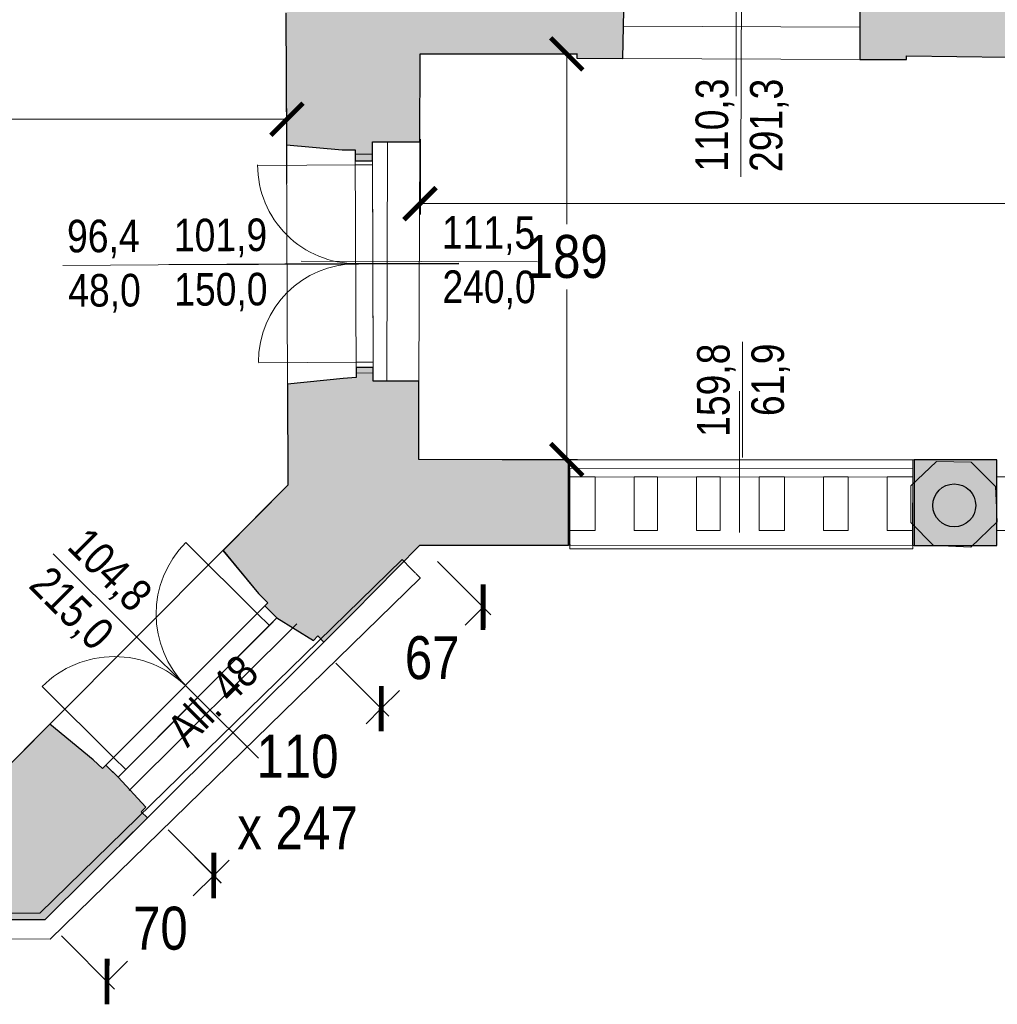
# Model space of a CAD drawing. Extents: x -6068 to 35118, y -17738 to 67348.
# Tile 203 of 243: x 428 to 883, y 22037 to 22496. Entities that reach past the tile are written whole.
import ezdxf

# ---------------------------------------------------------------- set-up
doc = ezdxf.new("R2010")
doc.units = 0
doc.header["$LTSCALE"] = 15
doc.linetypes.add('Continua', pattern=[0])
doc.linetypes.add('Cui_CONTINU', pattern=[0])
doc.layers.get('0').update_dxf_attribs({"linetype": 'CONTINUOUS'})
doc.layers.get('DEFPOINTS').update_dxf_attribs({"linetype": 'CONTINUOUS'})
for name, color, linetype, lineweight, true_color in [('Baie Architectural - Mesures - NIVEAUX - Style par défaut', 7, 'Continua', 0, 0x000000), ('Baie Architectural - Seuil - NIVEAUX - Style par défaut', 7, 'Continua', 0, 0x000000), ('EDL-Mesures et Cotes', 7, 'Continua', 0, 0xc0c0c0), ('Encombrement - NIVEAUX - Style par défaut', 7, 'Continua', 0, 0x000000), ('Enveloppe - NIVEAUX - Style par défaut', 7, 'Continua', 0, 0x000000), ('Extrusion Solide - NIVEAUX - Style par défaut', 7, 'Continua', 0, 0x000000), ('Fenêtre - Cadre - NIVEAUX - Style par défaut', 7, 'Continua', 0, 0x000000), ('Fenêtre - Mesures - NIVEAUX - Style par défaut', 7, 'Continua', 0, 0x000000), ('Fenêtre - Ouvertures - NIVEAUX - Style par défaut', 7, 'Continua', 0, 0x000000), ('Fenêtre - Seuil - NIVEAUX - Style par défaut', 7, 'Continua', 0, 0x000000), ('Poteau - NIVEAUX - Style par défaut', 7, 'Continua', 0, 0x000000)]:
    doc.layers.add(name, color=color, linetype=linetype, lineweight=lineweight, true_color=true_color)
doc.layers.add('EDL_NIVEAU 1 murs & cloisons', color=5, linetype='CONTINUOUS')
doc.layers.add('PIS-fond de plan', color=7, linetype='Cui_CONTINU')
doc.styles.add('Arial Narrow', font='ARIALN.TTF')
doc.styles.add('MtXpl_Arial_Narrow', font='ARIALN.TTF')
doc.dimstyles.new('Côtes (ech cm) PIS', dxfattribs={"dimscale": 0, "dimtxt": 20, "dimasz": 15, "dimexe": 5, "dimexo": 5, "dimgap": 5, "dimtad": 0, "dimtih": 1, "dimtoh": 1, "dimdec": 0, "dimtxsty": 'Arial Narrow', "dimblk": 'ARCHTICK', "dimcen": 0, "dimclrd": 256, "dimclre": 256, "dimclrt": 256, "dimadec": 0, "dimazin": 0, "dimtfac": 1, "dimtdec": 0, "dimtmove": 2, "dimatfit": 3, "dimfxl": 30, "dimfxlon": 1, "dimlwd": 0, "dimarcsym": 0})

# ---------------------------------------------------------------- blocks, each defined once
blk = doc.blocks.new('EDP_Niveau 1_2025 09 17')
at = {"layer": 'EDL_NIVEAU 1 murs & cloisons', "linetype": 'Continuous', "ltscale": 0.08}
h = blk.add_hatch(color=9, dxfattribs=at)
h.dxf.hatch_style = 1
h.paths.add_polyline_path([(523.93, -1453.49), (513.23, -1464.7), (551.69, -1501.41), (551.95, -1562.72), (577.96, -1565.11), (583.96, -1565.11), (583.98, -1570.09), (591.98, -1570.09), (591.98, -1561.27), (599.03, -1561.29), (614.03, -1561.34), (614.16, -1520.37), (687.19, -1520.26), (687.18, -1522.34), (708.63, -1522.43), (709.13, -1500.06), (709.13, -1494.06), (707.13, -1494.06), (704.15, -1460.06), (613.66, -1461.54), (613.63, -1425.74), (606.63, -1425.73), (606.6, -1441.26), (559.6, -1440.19), (552.37, -1440.19), (532.84, -1461.99), (523.93, -1453.49)])
h = blk.add_hatch(color=9, dxfattribs=at)
h.dxf.hatch_style = 1
h.paths.add_polyline_path([(905.11, -1460.67), (818.15, -1460.11), (815.64, -1494.11), (813.64, -1494.1), (813.63, -1500.1), (818.99, -1500.11), (818.89, -1522.9), (840.61, -1523), (840.63, -1521.32), (887.61, -1521.82), (887.61, -1523.2), (908.93, -1523.29), (908.89, -1500.66), (910.2, -1500.66), (910.18, -1494.66), (908.2, -1494.84)])
h = blk.add_hatch(color=9, dxfattribs=at)
h.dxf.hatch_style = 1
h.paths.add_polyline_path([(552.41, -1674.12), (552.61, -1721.27), (522.43, -1751.73), (539.01, -1771.76), (543.26, -1775.99), (541.85, -1777.41), (547.52, -1783.06), (564.48, -1793.57), (566.61, -1791.46), (569.43, -1794.29), (582.85, -1780.93), (614.12, -1749.22), (683.32, -1749.16), (683.34, -1709.36), (613.56, -1709.31), (613.67, -1672.79), (592.41, -1672.72), (592.39, -1668.95), (592.38, -1666.45), (584.38, -1666.49), (584.4, -1671.16), (578.4, -1671.51)])
h = blk.add_hatch(color=9, dxfattribs=at)
h.dxf.hatch_style = 1
h.paths.add_polyline_path([(844.24, -1709.48), (844.22, -1749.28), (882.74, -1749.31), (882.77, -1709.51)])
h = blk.add_hatch(color=9, dxfattribs=at)
h.dxf.hatch_style = 1
h.paths.add_polyline_path([(140.78, -1869.61), (142.91, -1871.72), (140.08, -1874.56), (152.91, -1887.33), (154.65, -1885.58), (168.78, -1899.81), (167.12, -1901.48), (188.19, -1922.46), (218.59, -1922.8), (218.59, -1920.86), (409.25, -1921.1), (409.26, -1923.55), (439.66, -1923.5), (459.75, -1903.5), (487.18, -1876.18), (484.36, -1873.35), (486.49, -1871.23), (473.58, -1857.28), (467.91, -1851.64), (466.37, -1853.18), (461.9, -1849.17), (441.71, -1832.6), (412.42, -1862), (215, -1861.64), (191.43, -1841.13), (183.09, -1832.91), (163.06, -1849.68), (158.85, -1853.95), (157.18, -1852.3)])
at = {"layer": 'Poteau - NIVEAUX - Style par défaut', "true_color": 0xd8cabe}
blk.add_hatch(color=9, dxfattribs=at).paths.add_polyline_path([(852.92, -1730.65), (853.07, -1732.39), (853.52, -1734.07), (854.26, -1735.65), (855.26, -1737.08), (856.49, -1738.32), (857.92, -1739.31), (859.5, -1740.05), (861.18, -1740.5), (862.92, -1740.65), (864.66, -1740.5), (866.34, -1740.05), (867.92, -1739.31), (869.35, -1738.32), (870.58, -1737.08), (871.58, -1735.65), (872.32, -1734.07), (872.77, -1732.39), (872.92, -1730.65), (872.77, -1728.92), (872.32, -1727.23), (871.58, -1725.65), (870.58, -1724.23), (869.35, -1722.99), (867.92, -1721.99), (866.34, -1721.26), (864.66, -1720.81), (862.92, -1720.65), (861.18, -1720.81), (859.5, -1721.26), (857.92, -1721.99), (856.49, -1722.99), (855.26, -1724.23), (854.26, -1725.65), (853.52, -1727.23), (853.07, -1728.92)])
at = {"layer": 'Baie Architectural - Mesures - NIVEAUX - Style par défaut', "color": 103, "linetype": 'Continua', "lineweight": 13, "ltscale": 0.1, "true_color": 0x49c386}
for p, q in [((763.77, -1523.67), (764.01, -1467.67)), ((763.77, -1523.67), (763.54, -1577.59)), ((492.18, -1618.67), (447.91, -1618.86)), ((492.18, -1618.67), (632.18, -1618.09)), ((614.85, -1617.05), (558.85, -1616.87)), ((614.85, -1617.05), (668.78, -1617.23)), ((764.33, -1708.42), (764.37, -1654.5)), ((762.97, -1743.28), (762.97, -1677.38))]:
    blk.add_line(p, q, dxfattribs=at)
at = {"layer": 'Baie Architectural - Seuil - NIVEAUX - Style par défaut', "color": 103, "linetype": 'Continua', "lineweight": 5, "ltscale": 0.1, "true_color": 0x49c386}
for p, q in [((818.99, -1507.9), (708.69, -1507.43)), ((708.63, -1522.43), (818.93, -1522.9)), ((551.95, -1562.72), (552.41, -1674.12)), ((599.03, -1561.27), (598.67, -1672.74)), ((613.67, -1672.79), (614.03, -1561.31)), ((592.38, -1666.45), (591.98, -1570.05)), ((844.24, -1709.48), (684.42, -1709.36)), ((522.36, -1751.64), (441.71, -1832.6)), ((684.4, -1749.16), (844.22, -1749.28)), ((475.34, -1855.51), (545.4, -1785.18)), ((556.72, -1785.78), (478.72, -1863.44)), ((487.18, -1876.18), (569.43, -1794.29))]:
    blk.add_line(p, q, dxfattribs=at)
at = {"layer": 'EDL_NIVEAU 1 murs & cloisons', "linetype": 'Continuous', "ltscale": 0.08}
for points in [[(551.69, -1501.41), (551.95, -1562.72), (577.96, -1565.11), (583.96, -1565.11), (583.98, -1570.09), (591.98, -1570.09), (591.98, -1561.27), (599.03, -1561.29), (614.03, -1561.34), (614.16, -1520.37), (687.19, -1520.26), (687.18, -1522.34), (708.63, -1522.43), (709.13, -1500.06)], [(552.41, -1674.12), (552.61, -1721.27), (522.43, -1751.73), (539.01, -1771.76), (543.26, -1775.99), (541.85, -1777.41), (547.52, -1783.06), (564.48, -1793.57), (566.61, -1791.46), (569.43, -1794.29), (582.85, -1780.93), (614.12, -1749.22), (683.32, -1749.16), (683.34, -1709.36), (613.56, -1709.31), (613.67, -1672.79), (592.41, -1672.72), (592.39, -1668.95), (592.38, -1666.45), (584.38, -1666.49), (584.4, -1671.16), (578.4, -1671.51), (552.41, -1674.12)], [(409.26, -1923.55), (439.66, -1923.5), (459.75, -1903.5), (487.18, -1876.18), (484.36, -1873.35), (486.49, -1871.23), (473.58, -1857.28), (467.91, -1851.64), (466.37, -1853.18), (461.9, -1849.17), (441.71, -1832.6), (412.42, -1862)]]:
    blk.add_lwpolyline(points, dxfattribs=at)
for points in [[(905.11, -1460.67), (818.15, -1460.11), (815.64, -1494.11), (813.64, -1494.1), (813.63, -1500.1), (818.99, -1500.11), (818.89, -1522.9), (840.61, -1523), (840.63, -1521.32), (887.61, -1521.82), (887.61, -1523.2), (908.93, -1523.29), (908.89, -1500.66), (910.2, -1500.66), (910.18, -1494.66), (908.2, -1494.84), (905.11, -1460.67)], [(844.24, -1709.48), (844.22, -1749.28), (882.74, -1749.31), (882.77, -1709.51), (844.24, -1709.48)]]:
    blk.add_lwpolyline(points, close=True, dxfattribs=at)
at = {"layer": 'Encombrement - NIVEAUX - Style par défaut', "color": 18, "linetype": 'Continua', "lineweight": 20, "ltscale": 0.1, "true_color": 0x000000}
for p, q in [((854.71, -1710.28), (842.65, -1721.61)), ((870.76, -1710.56), (854.71, -1710.28)), ((882.16, -1721.9), (870.76, -1710.56)), ((842.65, -1721.61), (842.71, -1738.59)), ((882.96, -1738.28), (882.16, -1721.9)), ((842.71, -1738.59), (853.24, -1749.35)), ((870.64, -1750.16), (882.96, -1738.28)), ((853.24, -1749.35), (870.64, -1750.16))]:
    blk.add_line(p, q, dxfattribs=at)
at = {"layer": 'Enveloppe - NIVEAUX - Style par défaut', "color": 18, "linetype": 'Continua', "lineweight": 20, "ltscale": 0.1, "true_color": 0x000000}
for p, q in [((551.69, -1501.41), (551.95, -1562.72)), ((818.99, -1507.9), (818.93, -1522.9)), ((614.03, -1561.31), (614.16, -1520.37)), ((614.16, -1520.37), (687.19, -1520.26)), ((687.19, -1520.26), (687.18, -1522.34)), ((687.18, -1522.34), (708.63, -1522.43)), ((840.61, -1523), (840.62, -1521.32)), ((840.62, -1521.32), (887.61, -1521.82)), ((818.93, -1522.9), (840.61, -1523)), ((551.95, -1562.72), (577.96, -1565.11)), ((599.03, -1561.27), (614.03, -1561.31)), ((577.96, -1565.11), (583.96, -1565.09)), ((583.96, -1565.09), (583.98, -1570.09)), ((583.98, -1570.09), (591.98, -1570.05)), ((592.38, -1666.45), (584.38, -1666.49)), ((578.4, -1671.51), (552.41, -1674.12)), ((613.67, -1672.79), (598.67, -1672.74)), ((552.41, -1674.12), (552.61, -1721.27)), ((683.78, -1709.36), (613.56, -1709.31)), ((684.42, -1709.36), (613.56, -1709.31)), ((683.78, -1717.38), (683.78, -1709.36)), ((882.77, -1709.51), (843.56, -1709.48)), ((844.24, -1709.48), (844.22, -1749.28)), ((863.63, -1709.49), (844.24, -1709.48)), ((882.76, -1717.38), (882.77, -1709.51)), ((683.33, -1717.38), (683.33, -1742.28)), ((695.75, -1717.38), (683.33, -1717.38)), ((695.75, -1742.28), (695.75, -1717.38)), ((713.92, -1717.38), (713.92, -1742.28)), ((724.7, -1717.38), (713.92, -1717.38)), ((724.7, -1742.28), (724.7, -1717.38)), ((742.87, -1717.38), (742.87, -1742.28)), ((753.89, -1717.38), (742.87, -1717.38)), ((753.89, -1742.28), (753.89, -1717.38)), ((783.85, -1717.38), (772.06, -1717.38)), ((772.06, -1717.38), (772.06, -1742.28)), ((783.85, -1742.28), (783.85, -1717.38)), ((813.44, -1717.38), (802.02, -1717.38)), ((802.02, -1717.38), (802.02, -1742.28)), ((813.44, -1742.28), (813.44, -1717.38)), ((843.54, -1717.38), (831.61, -1717.38)), ((831.61, -1717.38), (831.61, -1742.28)), ((843.54, -1717.38), (843.56, -1717.38)), ((895.02, -1717.38), (882.59, -1717.38)), ((882.59, -1717.38), (882.59, -1742.28)), ((552.61, -1721.27), (522.36, -1751.64)), ((683.33, -1742.28), (695.75, -1742.28)), ((683.75, -1749.16), (683.76, -1742.28)), ((713.92, -1742.28), (724.7, -1742.28)), ((742.87, -1742.28), (753.89, -1742.28)), ((772.06, -1742.28), (783.85, -1742.28)), ((802.02, -1742.28), (813.44, -1742.28)), ((831.61, -1742.28), (843.54, -1742.28)), ((882.59, -1742.28), (895.02, -1742.28)), ((882.74, -1749.31), (882.75, -1742.28)), ((522.36, -1751.64), (539.01, -1771.76)), ((614.12, -1749.22), (614.23, -1749.11)), ((614.12, -1749.22), (614.23, -1749.11)), ((614.12, -1749.22), (614.23, -1749.11)), ((614.12, -1749.22), (614.23, -1749.11)), ((614.12, -1749.22), (614.23, -1749.11)), ((614.23, -1749.11), (683.75, -1749.16)), ((614.23, -1749.11), (684.4, -1749.16)), ((843.53, -1749.28), (882.74, -1749.31)), ((844.22, -1749.28), (863.53, -1749.29)), ((539.01, -1771.76), (543.26, -1775.99)), ((543.27, -1778.82), (547.52, -1783.06)), ((569.43, -1794.29), (582.85, -1780.93)), ((564.48, -1793.57), (566.61, -1791.46)), ((566.61, -1791.46), (569.43, -1794.29)), ((441.71, -1832.6), (412.42, -1862)), ((461.9, -1849.17), (441.71, -1832.6)), ((473.58, -1857.28), (469.33, -1853.05)), ((484.36, -1873.35), (486.49, -1871.23)), ((487.18, -1876.18), (484.36, -1873.35)), ((474.24, -1889.07), (487.18, -1876.18)), ((439.66, -1923.5), (459.75, -1903.5)), ((409.26, -1923.55), (439.66, -1923.5))]:
    blk.add_line(p, q, dxfattribs=at)
at = {"layer": 'Enveloppe - NIVEAUX - Style par défaut', "color": 9, "linetype": 'Continua', "lineweight": 13, "ltscale": 0.1, "true_color": 0xc0c0c0}
for p, q in [((683.75, -1749.16), (683.78, -1709.36)), ((683.75, -1749.16), (683.78, -1709.36)), ((683.75, -1749.16), (683.78, -1709.36)), ((683.75, -1749.16), (683.78, -1709.36)), ((683.75, -1749.16), (683.78, -1709.36)), ((683.75, -1749.16), (683.78, -1709.36)), ((683.75, -1749.16), (683.78, -1709.36)), ((683.75, -1749.16), (683.78, -1709.36)), ((683.75, -1749.16), (683.78, -1709.36)), ((843.56, -1709.48), (843.53, -1749.28))]:
    blk.add_line(p, q, dxfattribs=at)
at = {"layer": 'Extrusion Solide - NIVEAUX - Style par défaut', "color": 253, "linetype": 'Continua', "lineweight": 13, "ltscale": 0.1, "true_color": 0xa5a5c0}
for p, q in [((843.56, -1709.48), (683.97, -1709.36)), ((843.56, -1710.48), (843.56, -1709.48)), ((843.56, -1711.16), (843.56, -1710.48)), ((843.56, -1713.39), (683.87, -1713.4)), ((683.87, -1713.4), (683.87, -1750.9)), ((843.56, -1711.82), (843.56, -1711.16)), ((843.56, -1712.95), (843.56, -1711.82)), ((843.56, -1713.39), (843.56, -1712.95)), ((843.56, -1713.98), (843.56, -1713.39)), ((843.56, -1750.89), (843.56, -1713.39)), ((843.56, -1714.98), (843.56, -1713.98)), ((843.56, -1717.48), (843.56, -1714.98)), ((683.96, -1717.36), (843.56, -1717.48)), ((683.87, -1750.9), (843.56, -1750.89)), ((605.9, -1755.89), (437.08, -1920.66)), ((610.09, -1760.18), (605.9, -1755.89)), ((611.35, -1761.47), (610.09, -1760.18)), ((441.94, -1932.68), (614.28, -1764.48)), ((611.37, -1761.5), (611.35, -1761.47)), ((611.45, -1761.57), (611.37, -1761.5)), ((611.57, -1761.69), (611.45, -1761.57)), ((611.73, -1761.86), (611.57, -1761.69)), ((611.93, -1762.07), (611.73, -1761.86)), ((612.16, -1762.3), (611.93, -1762.07)), ((612.41, -1762.56), (612.16, -1762.3)), ((612.68, -1762.83), (612.41, -1762.56)), ((612.95, -1763.11), (612.68, -1762.83)), ((613.21, -1763.38), (612.95, -1763.11)), ((613.47, -1763.64), (613.21, -1763.38)), ((613.7, -1763.88), (613.47, -1763.64)), ((613.9, -1764.08), (613.7, -1763.88)), ((614.06, -1764.25), (613.9, -1764.08)), ((614.18, -1764.37), (614.06, -1764.25)), ((614.26, -1764.45), (614.18, -1764.37)), ((614.28, -1764.48), (614.26, -1764.45)), ((437.08, -1920.66), (189.68, -1919.31)), ((184.69, -1931.29), (441.94, -1932.68))]:
    blk.add_line(p, q, dxfattribs=at)
at = {"layer": 'Fenêtre - Cadre - NIVEAUX - Style par défaut', "color": 161, "linetype": 'Continua', "lineweight": 13, "ltscale": 0.1, "true_color": 0x7599ff}
for p, q in [((583.97, -1567.09), (591.97, -1567.05)), ((583.97, -1567.09), (591.97, -1567.05)), ((584.39, -1668.99), (583.97, -1567.09)), ((583.99, -1572.09), (583.97, -1567.09)), ((591.97, -1567.05), (592.39, -1668.95)), ((591.97, -1567.05), (591.99, -1572.05)), ((591.99, -1572.05), (583.99, -1572.09)), ((584.37, -1663.99), (592.37, -1663.95)), ((584.39, -1668.99), (584.37, -1663.99)), ((592.37, -1663.95), (592.39, -1668.95)), ((592.39, -1668.95), (584.39, -1668.99)), ((592.39, -1668.95), (584.39, -1668.99)), ((467.91, -1851.64), (541.85, -1777.41)), ((538.32, -1780.95), (541.85, -1777.41)), ((541.85, -1777.41), (547.52, -1783.06)), ((541.85, -1777.41), (547.52, -1783.06)), ((547.52, -1783.06), (473.58, -1857.28)), ((543.99, -1786.6), (538.32, -1780.95)), ((547.52, -1783.06), (543.99, -1786.6)), ((467.91, -1851.64), (471.44, -1848.09)), ((471.44, -1848.09), (477.11, -1853.74)), ((473.58, -1857.28), (467.91, -1851.64)), ((473.58, -1857.28), (467.91, -1851.64)), ((477.11, -1853.74), (473.58, -1857.28))]:
    blk.add_line(p, q, dxfattribs=at)
at = {"layer": 'Fenêtre - Mesures - NIVEAUX - Style par défaut', "color": 161, "linetype": 'Continua', "lineweight": 13, "ltscale": 0.1, "true_color": 0x7599ff}
for p, q in [((761.4, -1459.08), (761.36, -1540.08)), ((551.18, -1618.17), (497.26, -1618.4)), ((551.18, -1618.17), (632.18, -1617.84)), ((481.5, -1791.24), (443.3, -1753.18)), ((481.5, -1791.24), (538.89, -1848.4))]:
    blk.add_line(p, q, dxfattribs=at)
at = {"layer": 'Fenêtre - Ouvertures - NIVEAUX - Style par défaut', "color": 161, "linetype": 'Continua', "lineweight": 13, "ltscale": 0.1, "true_color": 0x7599ff}
for p, q in [((584.49, -1572.08), (538.54, -1572.28)), ((583.99, -1572.09), (591.99, -1572.05)), ((584.18, -1618.04), (592.18, -1618)), ((584.18, -1618.04), (592.18, -1618)), ((584.87, -1663.98), (538.92, -1664.18)), ((584.37, -1663.99), (592.37, -1663.95)), ((538.67, -1781.31), (505.1, -1747.87)), ((538.32, -1780.95), (543.99, -1786.6)), ((471.79, -1848.45), (438.22, -1815.01)), ((504.88, -1814.52), (510.55, -1820.17)), ((504.88, -1814.52), (510.55, -1820.17)), ((471.44, -1848.09), (477.11, -1853.74))]:
    blk.add_line(p, q, dxfattribs=at)
at = {"layer": 'Fenêtre - Ouvertures - NIVEAUX - Style par défaut', "color": 161, "linetype": 'Continua', "lineweight": 5, "ltscale": 0.1, "true_color": 0x7599ff}
for centre, radius, start, end in [((584.49, -1572.08), 45.95, 180, 270.2392), ((584.87, -1663.98), 45.95, 90.2394, 180), ((538.67, -1781.31), 47.38, 135.1109, 225.1108), ((471.79, -1848.45), 47.38, 45.1107, 135.111)]:
    blk.add_arc(centre, radius, start, end, dxfattribs=at)
at = {"layer": 'Fenêtre - Seuil - NIVEAUX - Style par défaut', "color": 161, "linetype": 'Continua', "lineweight": 5, "ltscale": 0.1, "true_color": 0x7599ff}
for p, q in [((551.95, -1562.72), (552.41, -1674.12)), ((592.39, -1668.95), (591.97, -1567.05)), ((522.35, -1751.64), (441.71, -1832.6)), ((473.58, -1857.28), (547.52, -1783.06))]:
    blk.add_line(p, q, dxfattribs=at)
at = {"layer": 'Poteau - NIVEAUX - Style par défaut', "color": 27, "linetype": 'Continua', "lineweight": 30, "ltscale": 0.1, "true_color": 0x7e4e28}
blk.add_circle((862.92, -1730.65), 10, dxfattribs=at)
at = {"layer": 'Baie Architectural - Mesures - NIVEAUX - Style par défaut', "color": 103, "linetype": 'Continuous', "true_color": 0x49c386, "style": 'MtXpl_Arial_Narrow'}
for s, rotation, p in [('110,3', 89.7545, (757.51, -1575.28)), ('291,3', 89.7545, (782.81, -1575.39)), ('111,5', 359.8152, (624.32, -1611.04)), ('96,4', 0.2393, (449.83, -1612.8)), ('48,0', 0.2393, (450.38, -1638.1)), ('240,0', 359.8152, (624.56, -1636.34)), ('159,8', 89.9593, (758.3, -1698.73)), ('61,9', 89.9593, (783.61, -1689.05))]:
    blk.add_text(s, height=15.153, rotation=rotation, dxfattribs=at).set_placement(p)
at = {"layer": 'Fenêtre - Mesures - NIVEAUX - Style par défaut', "color": 161, "linetype": 'Continuous', "true_color": 0x7599ff, "style": 'MtXpl_Arial_Narrow'}
for s, rotation, p in [('101,9', 0.2393, (499.58, -1612.35)), ('150,0', 0.2393, (499.73, -1637.65)), ('104,8', 315.1108, (449.2, -1750.53)), ('215,0', 315.1108, (431.4, -1768.51)), ('All. 48', 44.8481, (505.79, -1843.86))]:
    blk.add_text(s, height=15.153, rotation=rotation, dxfattribs=at).set_placement(p)
blk = doc.blocks.new('_ArchTick')
at = {"color": 0, "linetype": 'ByBlock', "const_width": 0.15}
blk.add_lwpolyline([(-0.5, -0.5), (0.5, 0.5)], dxfattribs=at)
blk = doc.blocks.new('*D135')
at = {"layer": 'DEFPOINTS', "color": 0, "linetype": 'Continuous', "ltscale": 0.08, "transparency": 16777216}
for p in [(489.31, 22125.93), (518.1, 22097), (439.63, 22076.5)]:
    blk.add_point(p, dxfattribs=at)
at = {"layer": 'EDL-Mesures et Cotes', "linetype": 'Continuous', "lineweight": -2, "ltscale": 0.08, "transparency": 16777216}
for p, q in [((496.94, 22118.27), (521.63, 22093.46)), ((447.26, 22068.83), (471.95, 22044.02))]:
    blk.add_line(p, q, dxfattribs=at)
at = {"layer": 'EDL-Mesures et Cotes', "linetype": 'Continuous', "lineweight": 0, "ltscale": 0.08, "transparency": 16777216}
for p, q in [((518.1, 22097), (508.55, 22087.5)), ((468.42, 22047.57), (477.97, 22057.07))]:
    blk.add_line(p, q, dxfattribs=at)
at = {"layer": 'EDL-Mesures et Cotes', "linetype": 'Continuous', "lineweight": 0, "ltscale": 0.08, "transparency": 16777216, "xscale": 15, "yscale": 15, "zscale": 15}
for p, rotation in [((518.1, 22097), 44.85855355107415), ((468.42, 22047.57), 224.8585535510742)]:
    blk.add_blockref('_ArchTick', p, dxfattribs=dict(at, rotation=rotation))
at = {"layer": 'EDL-Mesures et Cotes', "linetype": 'Continuous', "ltscale": 0.08, "transparency": 16777216, "insert": (493.26, 22072.28), "char_height": 20, "attachment_point": 5, "style": 'Arial Narrow'}
blk.add_mtext('70', dxfattribs=at)
blk = doc.blocks.new('*D136')
at = {"layer": 'DEFPOINTS', "color": 0, "linetype": 'Continuous', "ltscale": 0.08, "transparency": 16777216}
for p in [(567.31, 22203.59), (596.1, 22174.67), (489.31, 22125.93)]:
    blk.add_point(p, dxfattribs=at)
at = {"layer": 'EDL-Mesures et Cotes', "linetype": 'Continuous', "lineweight": -2, "ltscale": 0.08, "transparency": 16777216}
for p, q in [((574.94, 22195.93), (599.63, 22171.12)), ((496.94, 22118.27), (521.63, 22093.47))]:
    blk.add_line(p, q, dxfattribs=at)
at = {"layer": 'EDL-Mesures et Cotes', "linetype": 'Continuous', "lineweight": 0, "ltscale": 0.08, "transparency": 16777216}
for p, q in [((596.1, 22174.67), (589, 22167.6)), ((518.11, 22097.01), (525.21, 22104.08))]:
    blk.add_line(p, q, dxfattribs=at)
at = {"layer": 'EDL-Mesures et Cotes', "linetype": 'Continuous', "lineweight": 0, "ltscale": 0.08, "transparency": 16777216, "xscale": 15, "yscale": 15, "zscale": 15}
for p, rotation in [((596.1, 22174.67), 44.87479719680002), ((518.11, 22097.01), 224.8747971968)]:
    blk.add_blockref('_ArchTick', p, dxfattribs=dict(at, rotation=rotation))
at = {"layer": 'EDL-Mesures et Cotes', "linetype": 'Continuous', "ltscale": 0.08, "transparency": 16777216, "insert": (557.1, 22135.84), "char_height": 20, "attachment_point": 5, "style": 'Arial Narrow'}
blk.add_mtext('110\\Px 247', dxfattribs=at)
blk = doc.blocks.new('*D137')
at = {"layer": 'DEFPOINTS', "color": 0, "linetype": 'Continuous', "ltscale": 0.08, "transparency": 16777216}
for p in [(614.73, 22250.84), (643.54, 22221.9), (567.31, 22203.59)]:
    blk.add_point(p, dxfattribs=at)
at = {"layer": 'EDL-Mesures et Cotes', "linetype": 'Continuous', "lineweight": -2, "ltscale": 0.08, "transparency": 16777216}
for p, q in [((622.37, 22243.16), (647.07, 22218.36)), ((574.94, 22195.93), (599.63, 22171.12))]:
    blk.add_line(p, q, dxfattribs=at)
at = {"layer": 'EDL-Mesures et Cotes', "linetype": 'Continuous', "lineweight": 0, "ltscale": 0.08, "transparency": 16777216}
for p, q in [((643.54, 22221.9), (635.1, 22213.5)), ((596.1, 22174.67), (604.54, 22183.07))]:
    blk.add_line(p, q, dxfattribs=at)
at = {"layer": 'EDL-Mesures et Cotes', "linetype": 'Continuous', "lineweight": 0, "ltscale": 0.08, "transparency": 16777216, "xscale": 15, "yscale": 15, "zscale": 15}
for p, rotation in [((643.54, 22221.9), 44.87479719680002), ((596.1, 22174.67), 224.8747971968)]:
    blk.add_blockref('_ArchTick', p, dxfattribs=dict(at, rotation=rotation))
at = {"layer": 'EDL-Mesures et Cotes', "linetype": 'Continuous', "ltscale": 0.08, "transparency": 16777216, "insert": (619.82, 22198.28), "char_height": 20, "attachment_point": 5, "style": 'Arial Narrow'}
blk.add_mtext('67', dxfattribs=at)
blk = doc.blocks.new('*D310')
at = {"layer": 'DEFPOINTS', "color": 0, "linetype": 'Continuous', "ltscale": 0.08, "transparency": 16777216}
for p in [(552.18, 22449.21), (552.18, 22381.58), (74.18, 22374.99)]:
    blk.add_point(p, dxfattribs=at)
at = {"layer": 'EDL-Mesures et Cotes', "linetype": 'Continuous', "lineweight": -2, "ltscale": 0.08, "transparency": 16777216}
for p, q in [((74.18, 22419.21), (74.18, 22454.21)), ((552.18, 22419.21), (552.18, 22454.21))]:
    blk.add_line(p, q, dxfattribs=at)
at = {"layer": 'EDL-Mesures et Cotes', "linetype": 'Continuous', "lineweight": 0, "ltscale": 0.08, "transparency": 16777216}
for p, q in [((74.18, 22449.21), (289.72, 22449.21)), ((552.18, 22449.21), (336.65, 22449.21))]:
    blk.add_line(p, q, dxfattribs=at)
at = {"layer": 'EDL-Mesures et Cotes', "linetype": 'Continuous', "lineweight": 0, "ltscale": 0.08, "transparency": 16777216, "xscale": 15, "yscale": 15, "zscale": 15, "rotation": 180}
blk.add_blockref('_ArchTick', (74.18, 22449.21), dxfattribs=at)
at = {"layer": 'EDL-Mesures et Cotes', "linetype": 'Continuous', "lineweight": 0, "ltscale": 0.08, "transparency": 16777216, "xscale": 15, "yscale": 15, "zscale": 15}
blk.add_blockref('_ArchTick', (552.18, 22449.21), dxfattribs=at)
at = {"layer": 'EDL-Mesures et Cotes', "linetype": 'Continuous', "ltscale": 0.08, "transparency": 16777216, "insert": (313.18, 22449.21), "char_height": 20, "attachment_point": 5, "style": 'Arial Narrow'}
blk.add_mtext('478', dxfattribs=at)
blk = doc.blocks.new('*D312')
at = {"layer": 'DEFPOINTS', "color": 0, "linetype": 'Continuous', "ltscale": 0.08, "transparency": 16777216}
for p in [(614.17, 22479.63), (614.03, 22290.69), (682.48, 22290.69)]:
    blk.add_point(p, dxfattribs=at)
at = {"layer": 'EDL-Mesures et Cotes', "linetype": 'Continuous', "lineweight": -2, "ltscale": 0.08, "transparency": 16777216}
for p, q in [((652.48, 22479.63), (687.48, 22479.63)), ((652.48, 22290.69), (687.48, 22290.69))]:
    blk.add_line(p, q, dxfattribs=at)
at = {"layer": 'EDL-Mesures et Cotes', "linetype": 'Continuous', "lineweight": 0, "ltscale": 0.08, "transparency": 16777216}
for p, q in [((682.48, 22479.63), (682.48, 22400.37)), ((682.48, 22290.69), (682.48, 22369.94))]:
    blk.add_line(p, q, dxfattribs=at)
at = {"layer": 'EDL-Mesures et Cotes', "linetype": 'Continuous', "lineweight": 0, "ltscale": 0.08, "transparency": 16777216, "xscale": 15, "yscale": 15, "zscale": 15}
for p, rotation in [((682.48, 22479.63), 90), ((682.48, 22290.69), 270)]:
    blk.add_blockref('_ArchTick', p, dxfattribs=dict(at, rotation=rotation))
at = {"layer": 'EDL-Mesures et Cotes', "linetype": 'Continuous', "ltscale": 0.08, "transparency": 16777216, "insert": (682.48, 22385.16), "char_height": 20, "attachment_point": 5, "style": 'Arial Narrow'}
blk.add_mtext('189', dxfattribs=at)
blk = doc.blocks.new('*D313')
at = {"layer": 'DEFPOINTS', "color": 0, "linetype": 'Continuous', "ltscale": 0.08, "transparency": 16777216}
for p in [(614.17, 22479.63), (1515.28, 22477.29), (1515.28, 22409.89)]:
    blk.add_point(p, dxfattribs=at)
at = {"layer": 'EDL-Mesures et Cotes', "linetype": 'Continuous', "lineweight": -2, "ltscale": 0.08, "transparency": 16777216}
for p, q in [((614.17, 22439.89), (614.17, 22404.89)), ((1515.28, 22439.89), (1515.28, 22404.89))]:
    blk.add_line(p, q, dxfattribs=at)
at = {"layer": 'EDL-Mesures et Cotes', "linetype": 'Continuous', "lineweight": 0, "ltscale": 0.08, "transparency": 16777216}
for p, q in [((614.17, 22409.89), (1279.23, 22409.89)), ((1515.28, 22409.89), (1322.3, 22409.89))]:
    blk.add_line(p, q, dxfattribs=at)
at = {"layer": 'EDL-Mesures et Cotes', "linetype": 'Continuous', "lineweight": 0, "ltscale": 0.08, "transparency": 16777216, "xscale": 15, "yscale": 15, "zscale": 15, "rotation": 180}
blk.add_blockref('_ArchTick', (614.17, 22409.89), dxfattribs=at)
at = {"layer": 'EDL-Mesures et Cotes', "linetype": 'Continuous', "lineweight": 0, "ltscale": 0.08, "transparency": 16777216, "xscale": 15, "yscale": 15, "zscale": 15}
blk.add_blockref('_ArchTick', (1515.28, 22409.89), dxfattribs=at)
at = {"layer": 'EDL-Mesures et Cotes', "linetype": 'Continuous', "ltscale": 0.08, "transparency": 16777216, "insert": (1300.77, 22409.89), "char_height": 20, "attachment_point": 5, "style": 'Arial Narrow'}
blk.add_mtext('901', dxfattribs=at)

msp = doc.modelspace()

# ---------------------------------------------------------------- block references
at = {"layer": 'PIS-fond de plan'}
msp.add_blockref('EDP_Niveau 1_2025 09 17', (0, 24000), dxfattribs=at)

# ---------------------------------------------------------------- dimensions: what is measured, and where the dimension line sits
at = {"layer": 'EDL-Mesures et Cotes', "linetype": 'Continuous', "ltscale": 0.08}
for base, p1, p2, angle, picture, middle in [((682.48, 22290.69), (614.17, 22479.63), (614.03, 22290.69), 90, '*D312', (682.48, 22385.16)), ((643.54, 22221.9), (567.31, 22203.59), (614.73, 22250.84), 224.8748, '*D137', (619.82, 22198.28))]:
    dim = msp.add_linear_dim(base=base, p1=p1, p2=p2, angle=angle, dimstyle='Côtes (ech cm) PIS', override={"dimscale": 1}, dxfattribs=at)
    dim.commit()
    dim.dimension.update_dxf_attribs({"geometry": picture, "text_midpoint": middle})
dim = msp.add_linear_dim(base=(1515.28, 22409.89), p1=(614.17, 22479.63), p2=(1515.28, 22477.29), dimstyle='Côtes (ech cm) PIS', override={"dimscale": 1}, dxfattribs=at)
dim.commit()
dim.dimension.update_dxf_attribs({"geometry": '*D313', "text_midpoint": (1300.77, 22409.89), "dimtype": 160})
dim = msp.add_linear_dim(base=(552.18, 22449.21), p1=(74.18, 22374.99), p2=(552.18, 22381.58), dimstyle='Côtes (ech cm) PIS', override={"dimscale": 1}, dxfattribs=at)
dim.commit()
dim.dimension.update_dxf_attribs({"geometry": '*D310', "text_midpoint": (313.18, 22449.21)})
dim = msp.add_linear_dim(base=(596.1, 22174.67), p1=(489.31, 22125.93), p2=(567.31, 22203.59), angle=224.8748, text='<>\\Px 247', dimstyle='Côtes (ech cm) PIS', override={"dimscale": 1}, dxfattribs=at)
dim.commit()
dim.dimension.update_dxf_attribs({"geometry": '*D136', "text_midpoint": (557.1, 22135.84)})
dim = msp.add_aligned_dim(p1=(439.63, 22076.5), p2=(489.31, 22125.93), distance=-40.82, dimstyle='Côtes (ech cm) PIS', override={"dimscale": 1}, dxfattribs=at)
dim.commit()
dim.dimension.update_dxf_attribs({"geometry": '*D135', "text_midpoint": (493.26, 22072.28)})

doc.saveas('drawing.dxf')
